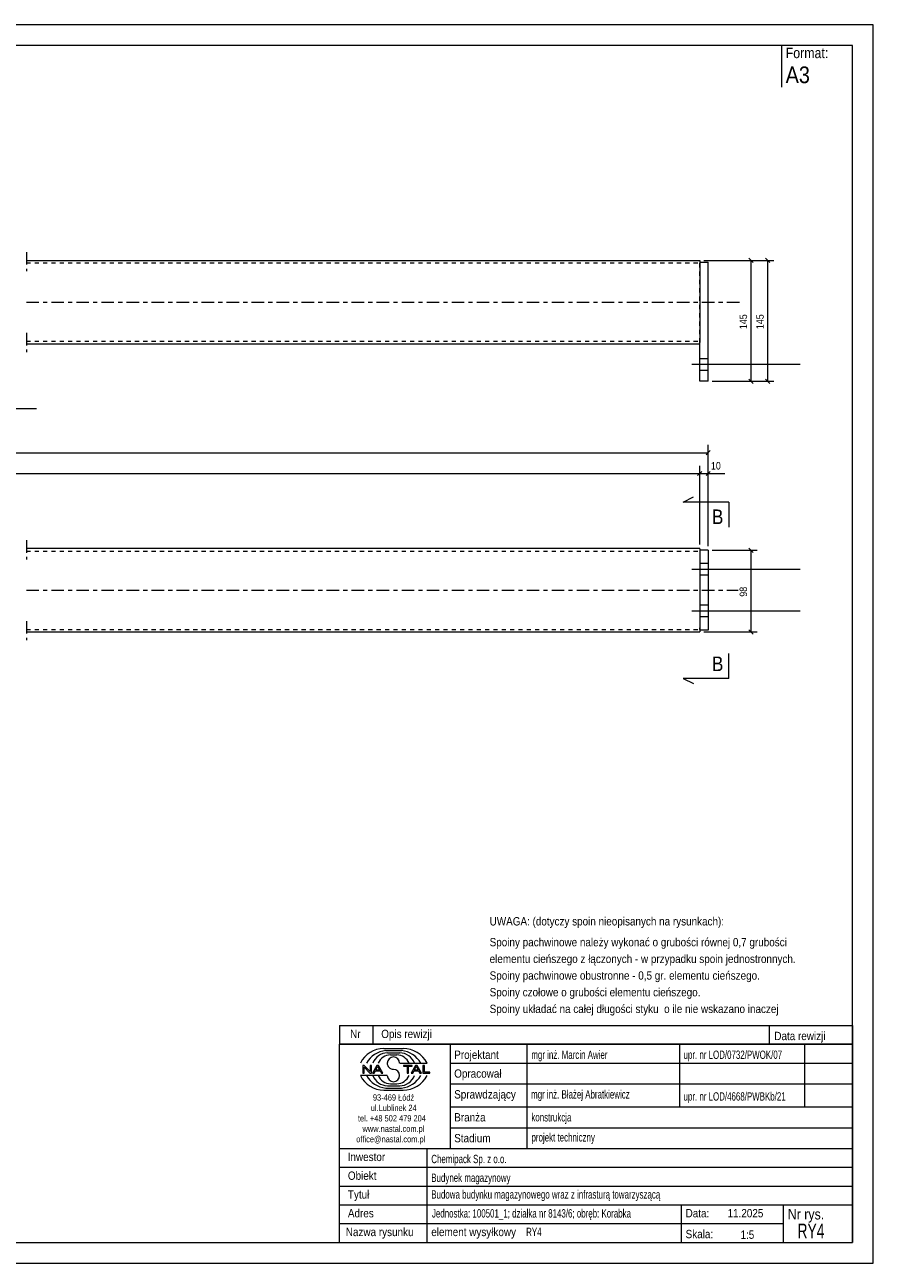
# Model space of a CAD drawing. Header units: millimetres. Extents: x 0 to 420, y 0 to 297.
# Tile 2 of 2: x 216 to 420, y 0 to 297. Entities that reach past the tile are written whole.
import ezdxf

# ---------------------------------------------------------------- set-up
doc = ezdxf.new("R2010")
doc.units = ezdxf.units.MM
for name, pattern in [('XKITLINE00', [0]), ('XKITLINE01', [4, 1, -1, 1, -1]), ('XKITLINE03', [6, 3, -1, 1, -1])]:
    doc.linetypes.add(name, pattern=pattern)
for name, color, linetype, lineweight in [('Arkusz rysunku', 3, 'Continuous', 0), ('Element', 2, 'Continuous', 0), ('Inny typ obiektu', 7, 'Continuous', 0), ('Przekrój', 7, 'Continuous', 0), ('Wymiar', 4, 'Continuous', 0), ('Śruba', 3, 'Continuous', 0)]:
    doc.layers.add(name, color=color, linetype=linetype, lineweight=lineweight)
doc.styles.add('ARIAL', font='ARIAL.TTF')

msp = doc.modelspace()

# ---------------------------------------------------------------- linework, layer by layer
at = {"layer": 'Arkusz rysunku', "linetype": 'XKITLINE00', "lineweight": 0}
for p, q in [((420, 297), (0, 297)), ((420, 297), (415, 297)), ((420, 0), (420, 297)), ((415, 292), (5, 292)), ((415, 5), (415, 292)), ((5, 5), (415, 5)), ((0, 0), (420, 0))]:
    msp.add_line(p, q, dxfattribs=at)
at = {"layer": 'Element', "linetype": 'XKITLINE03', "lineweight": 0}
for p, q in [((216.9, 242.5), (216.9, 237.9)), ((216.9, 230.5), (388.4, 230.5)), ((216.9, 223.1), (216.9, 218.5)), ((216.9, 173.38), (216.9, 168.78)), ((216.9, 161.38), (387.58, 161.38)), ((216.9, 153.98), (216.9, 149.38))]:
    msp.add_line(p, q, dxfattribs=at)
at = {"layer": 'Element', "linetype": 'XKITLINE00', "lineweight": 0}
for p, q in [((216.9, 240.5), (378.4, 240.5)), ((378.4, 240.5), (378.4, 240.41)), ((378.4, 240.41), (378.4, 220.82)), ((378.4, 240.1), (380.4, 240.1)), ((380.4, 211.5), (380.4, 240.1)), ((216.9, 220.5), (378.4, 220.5)), ((378.4, 211.5), (378.4, 220.82)), ((380.4, 211.5), (378.4, 211.5)), ((378.4, 171.38), (216.9, 171.38)), ((378.4, 171.29), (378.4, 171.38)), ((378.4, 171.29), (378.4, 170.98)), ((380.4, 170.98), (378.4, 170.98)), ((378.4, 170.98), (378.4, 151.78)), ((380.4, 170.98), (380.4, 151.78)), ((378.4, 151.78), (378.4, 151.73)), ((380.4, 151.78), (378.4, 151.78)), ((378.4, 151.73), (378.4, 151.38)), ((216.9, 151.38), (378.4, 151.38))]:
    msp.add_line(p, q, dxfattribs=at)
at = {"layer": 'Element', "linetype": 'XKITLINE01', "lineweight": 0}
for p, q in [((216.9, 239.9), (378.4, 239.9)), ((378.4, 240.41), (378.4, 240.5)), ((378.4, 220.82), (378.4, 240.1)), ((378.4, 239.76), (378.4, 239.85)), ((216.9, 221.1), (378.4, 221.1)), ((378.4, 220.5), (378.4, 220.82)), ((216.9, 170.78), (378.4, 170.78)), ((378.4, 171.03), (378.4, 151.78)), ((216.9, 151.98), (378.4, 151.98)), ((378.4, 152.16), (378.4, 152.35)), ((378.4, 152.03), (378.4, 152.16)), ((378.4, 151.98), (378.4, 152.03))]:
    msp.add_line(p, q, dxfattribs=at)
at = {"layer": 'Inny typ obiektu', "linetype": 'XKITLINE00', "lineweight": 0}
for p, q in [((398, 292), (398, 282)), ((190.26, 205), (219.34, 205)), ((292, 57), (292, 52.5)), ((292, 57), (415, 57)), ((300, 57), (300, 52.5)), ((395, 57), (395, 52.5)), ((415, 57), (415, 52.5)), ((415, 52.5), (292, 52.5)), ((292, 5), (292, 52.5)), ((292, 52.5), (415, 52.5)), ((302.62, 51.49), (307.23, 51.5)), ((303.07, 50.99), (306.86, 51)), ((303.46, 50.49), (306.45, 50.49)), ((318.5, 52.5), (318.5, 27.5)), ((337, 27.5), (337, 52.5)), ((373.5, 52.5), (373.5, 37.5)), ((403.5, 52.5), (403.5, 37.5)), ((415, 52.5), (415, 5)), ((304.2, 49.98), (305.73, 49.99)), ((306.42, 47.99), (312.98, 47.99)), ((318.5, 48), (415, 48)), ((303.43, 45.01), (297, 45.01)), ((297.93, 47.44), (297.57, 47.44)), ((297.57, 47.44), (297.57, 45.56)), ((297.57, 45.56), (297.9, 45.56)), ((297.9, 47.04), (299.29, 45.56)), ((297.9, 45.56), (297.9, 47.04)), ((299.31, 45.96), (297.93, 47.44)), ((299.29, 45.56), (299.65, 45.56)), ((299.65, 47.44), (299.31, 47.44)), ((299.31, 47.44), (299.31, 45.96)), ((299.65, 45.56), (299.65, 47.44)), ((300.96, 47.44), (299.94, 45.56)), ((299.94, 45.56), (300.31, 45.56)), ((300.31, 45.56), (300.61, 46.13)), ((300.61, 46.13), (301.71, 46.13)), ((300.71, 46.33), (301.14, 47.24)), ((301.6, 46.33), (300.71, 46.33)), ((301.33, 47.44), (300.96, 47.44)), ((301.14, 47.24), (301.6, 46.33)), ((302.41, 45.56), (301.33, 47.44)), ((301.71, 46.13), (302.02, 45.56)), ((302.02, 45.56), (302.41, 45.56)), ((309.43, 47.44), (307.34, 47.44)), ((307.34, 47.44), (307.34, 47.22)), ((307.34, 47.22), (308.21, 47.22)), ((308.21, 47.22), (308.21, 45.56)), ((308.21, 45.56), (308.56, 45.56)), ((308.56, 45.56), (308.56, 47.22)), ((308.56, 47.22), (309.43, 47.22)), ((310.21, 47.44), (309.2, 45.56)), ((309.2, 45.56), (309.57, 45.56)), ((309.43, 47.22), (309.43, 47.44)), ((309.57, 45.56), (309.86, 46.13)), ((309.86, 46.13), (310.96, 46.13)), ((309.96, 46.33), (310.39, 47.24)), ((310.86, 46.33), (309.96, 46.33)), ((310.59, 47.44), (310.21, 47.44)), ((310.4, 47.24), (310.39, 47.24)), ((310.4, 47.24), (310.86, 46.33)), ((311.67, 45.56), (310.59, 47.44)), ((310.96, 46.13), (311.27, 45.56)), ((311.27, 45.56), (311.67, 45.56)), ((312.36, 47.44), (312.01, 47.44)), ((312.01, 47.44), (312.01, 45.56)), ((312.01, 45.56), (313.66, 45.56)), ((312.36, 45.78), (312.36, 47.44)), ((313.66, 45.78), (312.36, 45.78)), ((313.66, 45.56), (313.66, 45.78)), ((303.07, 42.01), (306.86, 42)), ((303.46, 42.51), (306.45, 42.51)), ((304.2, 43.02), (305.73, 43.01)), ((318.5, 43), (415, 43)), ((302.62, 41.51), (307.23, 41.5)), ((318.5, 37.5), (415, 37.5)), ((318.5, 32.5), (415, 32.5)), ((292, 27.5), (415, 27.5)), ((313, 5), (313, 27.5)), ((292, 23), (415, 23)), ((292, 18.5), (415, 18.5)), ((292, 14), (415, 14)), ((374, 5), (374, 14)), ((398.5, 5), (398.5, 14)), ((292, 9.5), (398.5, 9.5)), ((292, 5), (415, 5))]:
    msp.add_line(p, q, dxfattribs=at)
for centre, radius, start, end in [((302.72, 45.08), 6.42, 90.8317, 153.0136), ((303.67, 45), 6.02, 95.7347, 150.2266), ((306.22, 46.41), 4.08, 22.7023, 86.7527), ((306.24, 44.98), 6.04, 29.8256, 84.1252), ((307.25, 45.07), 6.43, 27.0191, 90.199), ((303.7, 46.42), 4.07, 93.3428, 157.3393), ((304.33, 46.6), 3.38, 92.229, 155.8008), ((304.92, 47.99), 1.49, 0.0741, 179.9259), ((304.92, 47.99), 1.49, 179.9259, 270), ((305.59, 46.6), 3.39, 24.2351, 87.5913), ((302.72, 47.92), 6.42, 206.9864, 269.1683), ((303.67, 48), 6.02, 209.7734, 264.2653), ((303.7, 46.58), 4.07, 202.6607, 266.6572), ((304.33, 46.4), 3.38, 204.1992, 267.771), ((304.92, 45.01), 1.49, 180.0741, 359.9259), ((304.92, 45), 1.49, 0.0741, 90), ((305.59, 46.4), 3.39, 272.4087, 335.7649), ((306.22, 46.59), 4.08, 273.2473, 337.2977), ((306.24, 48.02), 6.04, 275.8748, 330.1744), ((307.25, 47.93), 6.43, 269.801, 332.9809)]:
    msp.add_arc(centre, radius, start, end, dxfattribs=at)
at = {"layer": 'Przekrój', "linetype": 'XKITLINE00', "lineweight": 0}
for p, q in [((374.4, 182.51), (376.9, 183.76)), ((379.4, 182.51), (374.4, 182.51)), ((385.4, 182.51), (379.4, 182.51)), ((385.4, 182.51), (385.4, 176.51)), ((385.4, 140.25), (385.4, 146.25)), ((374.4, 140.25), (376.9, 139)), ((379.4, 140.25), (374.4, 140.25)), ((385.4, 140.25), (379.4, 140.25))]:
    msp.add_line(p, q, dxfattribs=at)
at = {"layer": 'Wymiar', "linetype": 'XKITLINE00', "lineweight": 0}
for p, q in [((390.19, 241.01), (391.21, 239.99)), ((394.19, 241.01), (395.21, 239.99)), ((379.4, 240.5), (392.14, 240.5)), ((381.4, 240.5), (396.14, 240.5)), ((390.7, 211.5), (390.7, 240.5)), ((394.7, 211.5), (394.7, 240.5)), ((381.4, 211.5), (396.14, 211.5)), ((381.4, 211.5), (392.14, 211.5)), ((390.19, 212.01), (391.21, 210.99)), ((394.19, 212.01), (395.21, 210.99)), ((380.4, 171.98), (380.4, 196.24)), ((30.7, 194.38), (380.4, 194.38)), ((380.91, 194.89), (379.89, 193.87)), ((378.4, 172.38), (378.4, 191.24)), ((378.4, 172.38), (378.4, 191.24)), ((380.4, 171.98), (380.4, 191.24)), ((32.7, 189.38), (378.4, 189.38)), ((378.91, 189.89), (377.89, 188.87)), ((378.91, 189.89), (377.89, 188.87)), ((378.4, 189.38), (380.4, 189.38)), ((380.91, 189.89), (379.89, 188.87)), ((380.4, 189.38), (384.42, 189.38)), ((380.4, 189.38), (384.42, 189.38)), ((381.4, 170.98), (392.14, 170.98)), ((390.19, 171.49), (391.21, 170.47)), ((390.7, 151.38), (390.7, 170.98)), ((390.19, 151.89), (391.21, 150.87)), ((379.4, 151.38), (392.14, 151.38))]:
    msp.add_line(p, q, dxfattribs=at)
at = {"layer": 'Śruba', "linetype": 'XKITLINE00', "lineweight": 0}
for p, q in [((380.4, 216.9), (378.4, 216.9)), ((380.4, 216.9), (378.4, 216.9)), ((402.5, 215.5), (376.5, 215.5)), ((402.5, 215.5), (376.5, 215.5)), ((380.4, 214.1), (378.4, 214.1)), ((380.4, 214.1), (378.4, 214.1)), ((402.5, 166.38), (376.5, 166.38)), ((380.4, 167.78), (378.4, 167.78)), ((380.4, 164.98), (378.4, 164.98)), ((380.4, 157.78), (378.4, 157.78)), ((402.5, 156.38), (376.5, 156.38)), ((380.4, 154.98), (378.4, 154.98))]:
    msp.add_line(p, q, dxfattribs=at)

# ---------------------------------------------------------------- texts
at = {"layer": 'Inny typ obiektu', "style": 'ARIAL'}
for s, height, width, p in [('Format:', 2.5, 0.85, (399, 289)), ('A3', 4, 0.85, (399, 283)), ('UWAGA: (dotyczy spoin nieopisanych na rysunkach):', 2, 0.85, (328, 81)), ('Spoiny pachwinowe należy wykonać o grubości równej 0,7 grubości', 2, 0.85, (328, 76)), ('elementu cieńszego z łączonych - w przypadku spoin jednostronnych.', 2, 0.85, (328, 72)), ('Spoiny pachwinowe obustronne - 0,5 gr. elementu cieńszego.', 2, 0.85, (328, 68)), ('Spoiny czołowe o grubości elementu cieńszego.', 2, 0.85, (328, 64)), ('Spoiny układać na całej długości styku  o ile nie wskazano inaczej', 2, 0.85, (328, 60)), ('Nr', 2, 0.85, (294.54, 54)), ('Opis rewizji', 2, 0.85, (302, 54)), ('Data rewizji', 2, 0.85, (396.28, 53.5)), ('Projektant', 2, 0.85, (319.5, 49)), ('mgr inż. Marcin Awier', 2, 0.68, (338, 49)), ('upr. nr LOD/0732/PWOK/07', 2, 0.68, (374.5, 49)), ('Opracował', 2, 0.85, (319.5, 44.5)), ('Sprawdzający', 2, 0.85, (319.5, 39.5)), ('mgr inż. Błażej Abratkiewicz', 2, 0.68, (337.94, 39.5)), ('93-469 Łódź', 1.5, 0.85, (300, 39)), ('upr. nr LOD/4668/PWBKb/21', 2, 0.68, (374.5, 39)), ('ul.Lublinek 24', 1.5, 0.85, (299.5, 36.5)), ('Branża', 2, 0.85, (319.5, 34)), ('konstrukcja', 2, 0.68, (338, 34)), ('tel. +48 502 479 204', 1.5, 0.85, (296.41, 34)), ('www.nastal.com.pl', 1.5, 0.85, (297.5, 31.5)), ('office@nastal.com.pl', 1.5, 0.85, (296, 29)), ('Stadium', 2, 0.85, (319.5, 29)), ('projekt techniczny', 2, 0.68, (338.04, 29.19)), ('Inwestor', 2, 0.85, (293.96, 24.5)), ('Chemipack Sp. z o.o.', 2, 0.68, (314, 24)), ('Obiekt', 2, 0.85, (294, 20)), ('Budynek magazynowy', 2, 0.68, (314, 19.5)), ('Tytuł', 2, 0.85, (294, 15.5)), ('Budowa budynku magazynowego wraz z infrasturą towarzyszącą', 2, 0.68, (314, 15.5)), ('Adres', 2, 0.85, (294, 11)), ('Jednostka: 100501_1; działka nr 8143/6; obręb: Korabka', 2, 0.68, (314.16, 10.96)), ('Data:', 2, 0.85, (375, 11)), ('11.2025', 2, 0.85, (385.06, 11)), ('Nr rys.', 2.5, 0.85, (399.5, 10.5)), ('RY4', 3.5, 0.68, (401.83, 6)), ('Nazwa rysunku', 2, 0.85, (293.5, 6.5)), ('element wysyłkowy', 2, 0.85, (314, 6.5)), ('RY4', 2, 0.68, (336.75, 6.5)), ('Skala:', 2, 0.85, (375, 6)), ('1:5', 2, 0.85, (388.16, 5.85))]:
    msp.add_text(s, height=height, dxfattribs=dict(at, width=width)).set_placement(p)
at = {"layer": 'Przekrój', "style": 'ARIAL', "width": 0.85}
for p in [(381.29, 177.26), (381.29, 142)]:
    msp.add_text('B', height=3.5, dxfattribs=at).set_placement(p)
at = {"layer": 'Wymiar', "style": 'ARIAL', "width": 0.85}
for s, p in [('145', (389.74, 224)), ('145', (393.74, 224)), ('98', (389.74, 159.84))]:
    msp.add_text(s, height=1.8, rotation=90.0002, dxfattribs=at).set_placement(p)
msp.add_text('10', height=1.8, dxfattribs=at).set_placement((381.07, 190.34))

doc.saveas('drawing.dxf')
